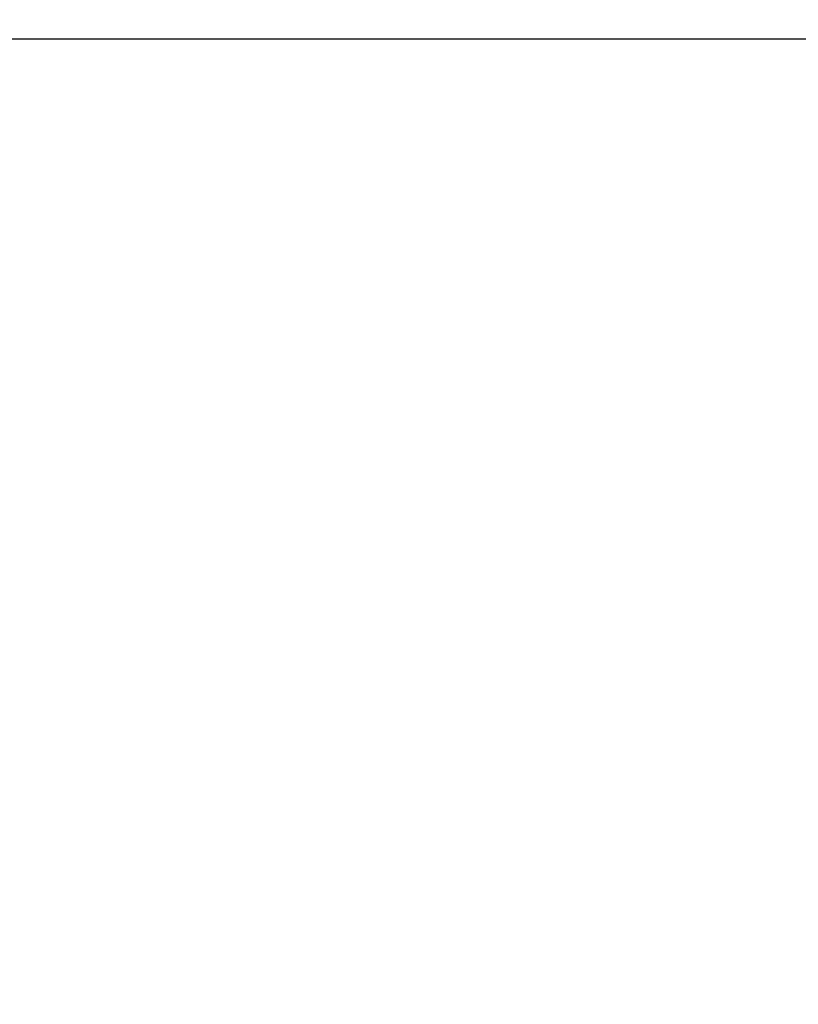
# Model space of a CAD drawing. Header units: millimetres. Extents: x -48448 to 452754, y -13941 to 17062.
# Tile 200 of 256: x 15210.996 to 15211.208, y 3617.823 to 3618.091. Entities that reach past the tile are written whole.
import ezdxf

# ---------------------------------------------------------------- set-up
doc = ezdxf.new("R2010")
doc.units = ezdxf.units.MM

msp = doc.modelspace()

# ---------------------------------------------------------------- hatches: boundary and pattern name
at = {"lineweight": 5}
h = msp.add_hatch(dxfattribs=at)
h.set_pattern_fill('ANSI31', color=256)
h.set_pattern_definition([(45, (-47770.6976, -3756.4557), (-2.24506403, 2.24506403), [])])
h.paths.add_polyline_path([(15251.38156, 3620.0862), (15091.38156, 3620.0862), (15091.38156, 3618.0862), (15251.38156, 3618.0862)])
h = msp.add_hatch(dxfattribs=at)
h.set_pattern_fill('NET3', color=256, scale=0.5, angle=90)
h.set_pattern_definition([(90, (-47770.6976, -3756.4557), (-1.5875, 1e-16), []), (150, (-47770.6976, -3756.4557), (-0.79375, -1.37481533), []), (210, (-47770.6976, -3756.4557), (0.79375, -1.37481533), [])])
h.paths.add_polyline_path([(15211.38156, 3618.0862), (15131.38156, 3618.0862), (15131.38156, 3602.0862), (15211.38156, 3602.0862)])

# ---------------------------------------------------------------- linework, layer by layer
msp.add_line((14973.88293, 3618.0862), (15376.4686, 3618.0862))
msp.add_lwpolyline([(15091.38156, 3618.0862), (15251.38156, 3618.0862), (15251.38156, 3620.0862), (15091.38156, 3620.0862)], close=True)
msp.add_lwpolyline([(15131.38156, 3602.0862), (15211.38156, 3602.0862), (15211.38156, 3618.0862), (15131.38156, 3618.0862)], close=True, dxfattribs=at)

doc.saveas('drawing.dxf')
